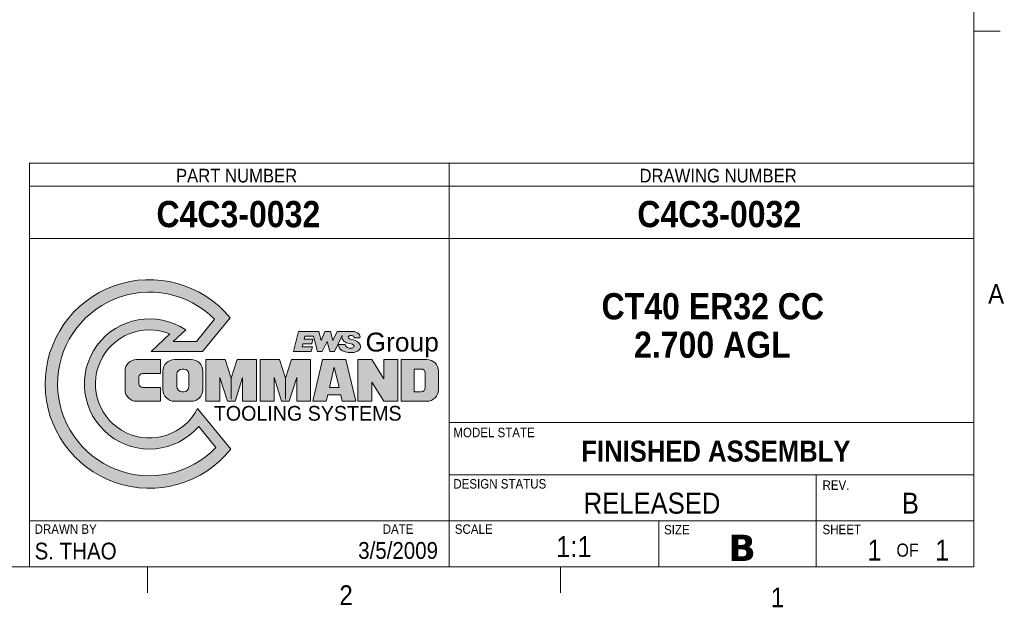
# Model space of a CAD drawing. Header units: inches. Extents: x 0.5 to 16.5, y 0.2 to 10.8.
# Tile 3 of 13: x 11.8 to 16.5, y 0.2 to 3. Entities that reach past the tile are written whole.
import ezdxf

# ---------------------------------------------------------------- set-up
doc = ezdxf.new("R2010")
doc.units = ezdxf.units.IN
doc.header["$MEASUREMENT"] = 0
doc.linetypes.add('CENTERX2', pattern=[0.7999999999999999, 0.5, -0.1, 0.1, -0.1])
doc.layers.add('FORMAT', color=7, linetype='Continuous')
doc.styles.add('SLDTEXTSTYLE0', font='VERDANAB.TTF')
doc.styles.add('SLDTEXTSTYLE1', font='GOTHIC.TTF', dxfattribs={"width": 0.913})
doc.styles.add('SLDTEXTSTYLE2', font='GOTHICB.TTF', dxfattribs={"width": 0.913})
doc.styles.add('SLDTEXTSTYLE3', font='MICROSS.TTF')
doc.styles.add('SLDTEXTSTYLE4', font='Brock')

# ---------------------------------------------------------------- blocks, each defined once
blk = doc.blocks.new('Block1')
at = {"linetype": 'Continuous'}
h = blk.add_hatch(color=7, dxfattribs=at)
edge = h.paths.add_edge_path(flags=0)
edge.add_arc((26.7, 22.6), 10.3, 67.67532192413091, 333.0646376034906, ccw=False)
edge.add_line((30.61250263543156, 32.12797581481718), (27.00079075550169, 28.76000000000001))
edge.add_line((27.00079075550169, 28.76000000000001), (36.83530790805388, 28.76000000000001))
edge.add_line((36.83530790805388, 28.76000000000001), (42.06039688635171, 35.21244752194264))
edge.add_arc((26.7, 22.6), 19.875, 39.38947500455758, 321.1997630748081)
edge.add_line((42.18929055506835, 10.14618519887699), (35.88263665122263, 17.93425417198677))
edge = h.paths.add_edge_path(flags=0)
edge.add_line((31.23771008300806, 30.66000000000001), (33.62496356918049, 32.88614989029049))
edge.add_arc((26.7, 22.6), 12.4, 56.05030493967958, 319.2194804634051)
edge.add_line((36.08949295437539, 14.50077645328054), (39.33545535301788, 10.49234671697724))
edge.add_arc((26.7, 22.6), 17.5, 44.76702876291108, 316.22200673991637, ccw=False)
edge.add_line((39.12458184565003, 34.92395090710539), (35.67170248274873, 30.66))
edge.add_line((35.67170248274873, 30.66), (31.23771008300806, 30.66000000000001))
h = blk.add_hatch(color=7, dxfattribs=at)
edge = h.paths.add_edge_path(flags=0)
edge.add_line((22.04999999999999, 25.05000000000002), (22.04999999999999, 21.50000000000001))
edge.add_arc((24.24999999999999, 21.50000000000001), 2.199999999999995, 179.9999999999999, 269.9999999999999)
edge.add_line((24.24999999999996, 19.30000000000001), (28.77999999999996, 19.30000000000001))
edge.add_line((28.77999999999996, 19.30000000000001), (28.77999999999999, 21.95000000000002))
edge.add_line((28.77999999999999, 21.95000000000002), (25.39999999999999, 21.95000000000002))
edge.add_arc((25.39999999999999, 22.65000000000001), 0.699999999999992, 179.9999999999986, 270, ccw=False)
edge.add_line((24.69999999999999, 22.65000000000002), (24.69999999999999, 23.90000000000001))
edge.add_arc((25.39999999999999, 23.90000000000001), 0.700000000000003, 89.9999999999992, 180, ccw=False)
edge.add_line((25.39999999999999, 24.60000000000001), (28.78, 24.6))
edge.add_line((28.78, 24.6), (28.77999999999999, 27.25000000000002))
edge.add_line((28.77999999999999, 27.25000000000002), (24.24999999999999, 27.25000000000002))
edge.add_arc((24.24999999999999, 25.05), 2.200000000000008, 90, 179.9999999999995)
h = blk.add_hatch(color=7, dxfattribs=at)
edge = h.paths.add_edge_path(flags=0)
edge.add_arc((34.67999999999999, 25.05), 2.200000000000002, 5.598e-13, 90.00000000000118)
edge.add_line((34.67999999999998, 27.24999999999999), (31.48000000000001, 27.24999999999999))
edge.add_arc((31.48, 25.05), 2.200000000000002, 89.99999999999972, 180.0000000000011)
edge.add_line((29.27999999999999, 25.04999999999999), (29.27999999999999, 21.50000000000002))
edge.add_arc((31.48, 21.50000000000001), 2.200000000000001, 179.9999999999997, 270.0000000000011)
edge.add_line((31.48000000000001, 19.3), (34.67999999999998, 19.3))
edge.add_arc((34.67999999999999, 21.50000000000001), 2.200000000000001, 270.0000000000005, 360.000000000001)
edge.add_line((36.88, 21.50000000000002), (36.88, 25.04999999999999))
edge = h.paths.add_edge_path(flags=0)
edge.add_line((32.92999999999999, 25.45000000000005), (33.22999999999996, 25.45000000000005))
edge.add_arc((33.23, 24.45000000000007), 0.9999999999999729, -1.8189894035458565e-12, 90.00000000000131, ccw=False)
edge.add_line((34.22999999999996, 24.45000000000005), (34.22999999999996, 22.10000000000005))
edge.add_arc((33.23, 22.10000000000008), 0.9999999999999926, 269.99999999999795, 359.9999999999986, ccw=False)
edge.add_line((33.22999999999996, 21.10000000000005), (32.92999999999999, 21.10000000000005))
edge.add_arc((32.92999999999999, 22.10000000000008), 1.00000000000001, 180.0000000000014, 270, ccw=False)
edge.add_line((31.92999999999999, 22.10000000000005), (31.92999999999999, 24.45000000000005))
edge.add_arc((32.92999999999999, 24.45000000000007), 0.9999999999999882, 89.9999999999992, 180.000000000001, ccw=False)
for points in [[(42.27999999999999, 23.69999999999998), (41.16068929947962, 27.24999999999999), (37.47999999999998, 27.24999999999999), (37.47999999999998, 19.30000000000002), (40.13, 19.30000000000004), (40.12999999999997, 23.8000000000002), (41.5488445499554, 19.30000000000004), (43.0111554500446, 19.30000000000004), (44.42999999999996, 23.80000000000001), (44.42999999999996, 19.30000000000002), (47.07999999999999, 19.30000000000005), (47.07999999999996, 27.24999999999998), (43.39931070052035, 27.24999999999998)], [(52.62999999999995, 23.70000000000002), (51.51068929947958, 27.25000000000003), (47.82999999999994, 27.25000000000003), (47.82999999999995, 19.30000000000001), (50.48000000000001, 19.30000000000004), (50.48000000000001, 23.80000000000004), (51.89884454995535, 19.30000000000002), (53.36115545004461, 19.30000000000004), (54.77999999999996, 23.80000000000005), (54.77999999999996, 19.30000000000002), (57.43000000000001, 19.30000000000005), (57.42999999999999, 27.25000000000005), (53.74931070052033, 27.25000000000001)], [(66.42999999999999, 19.30000000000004), (69.08, 19.30000000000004), (69.07999999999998, 22.95000000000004), (71.36077313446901, 19.30000000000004), (74.03, 19.30000000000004), (74.03, 27.25000000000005), (71.38, 27.25000000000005), (71.38000000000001, 23.60000000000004), (69.09922686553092, 27.25000000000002), (66.42999999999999, 27.25000000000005)]]:
    blk.add_hatch(color=7, dxfattribs=at).paths.add_polyline_path(points, flags=0)
h = blk.add_hatch(color=7, dxfattribs=at)
h.paths.add_polyline_path([(57.82999999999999, 19.30000000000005), (60.39837196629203, 19.30000000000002), (60.68093445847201, 20.50000000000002), (63.17906554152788, 20.50000000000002), (63.46162803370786, 19.30000000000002), (66.03, 19.30000000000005), (64.15802348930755, 27.25000000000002), (59.70197651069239, 27.25000000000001)], flags=0)
h.paths.add_polyline_path([(62.84940930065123, 21.90000000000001), (61.01059069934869, 21.90000000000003), (61.92999999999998, 25.80459169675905)], flags=0)
h = blk.add_hatch(color=7, dxfattribs=at)
edge = h.paths.add_edge_path(flags=0)
edge.add_line((74.68, 19.30000000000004), (79.57999999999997, 19.30000000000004))
edge.add_arc((79.57999999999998, 21.50000000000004), 2.200000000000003, 270.0000000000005, 360.000000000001)
edge.add_line((81.78, 21.50000000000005), (81.78, 25.05000000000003))
edge.add_arc((79.57999999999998, 25.05000000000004), 2.200000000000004, 5.598e-13, 90.00000000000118)
edge.add_line((79.57999999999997, 27.25000000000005), (74.67999999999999, 27.25000000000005))
edge.add_line((74.67999999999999, 27.25000000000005), (74.68, 19.30000000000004))
edge = h.paths.add_edge_path(flags=0)
edge.add_arc((78.47999999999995, 21.90000000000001), 0.8000000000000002, 269.9999999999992, 359.99999999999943, ccw=False)
edge.add_line((78.47999999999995, 21.1), (77.18, 21.10000000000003))
edge.add_line((77.18, 21.10000000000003), (77.18, 25.45000000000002))
edge.add_line((77.18, 25.45000000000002), (78.47999999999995, 25.44999999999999))
edge.add_arc((78.47999999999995, 24.65), 0.7999999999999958, -6.252776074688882e-13, 89.9999999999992, ccw=False)
edge.add_line((79.27999999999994, 24.65), (79.27999999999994, 21.90000000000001))
at = {"color": 7, "linetype": 'Continuous', "lineweight": 0}
for p, q in [((39.1245818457, 34.9239509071), (35.6717024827, 30.66)), ((42.0603968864, 35.2124475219), (36.8353079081, 28.76)), ((27.0007907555, 28.76), (30.6125026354, 32.1279758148)), ((31.237710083, 30.66), (33.6249635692, 32.8861498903)), ((35.6717024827, 30.66), (31.237710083, 30.66)), ((36.8353079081, 28.76), (27.0007907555, 28.76)), ((28.78, 27.25), (24.25, 27.25)), ((28.78, 24.6), (28.78, 27.25)), ((31.48, 27.25), (34.68, 27.25)), ((37.48, 27.25), (37.48, 19.3)), ((41.1606892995, 27.25), (37.48, 27.25)), ((42.28, 23.7), (41.1606892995, 27.25)), ((43.3993107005, 27.25), (42.28, 23.7)), ((47.08, 27.25), (43.3993107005, 27.25)), ((47.08, 19.3), (47.08, 27.25)), ((47.83, 27.25), (47.83, 19.3)), ((51.5106892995, 27.25), (47.83, 27.25)), ((52.63, 23.7), (51.5106892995, 27.25)), ((53.7493107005, 27.25), (52.63, 23.7)), ((57.43, 27.25), (53.7493107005, 27.25)), ((57.43, 19.3), (57.43, 27.25)), ((57.83, 19.3), (59.7019765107, 27.25)), ((59.7019765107, 27.25), (64.1580234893, 27.25)), ((64.1580234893, 27.25), (66.03, 19.3)), ((66.43, 19.3), (66.43, 27.25)), ((66.43, 27.25), (69.0992268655, 27.25)), ((69.0992268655, 27.25), (71.38, 23.6)), ((71.38, 23.6), (71.38, 27.25)), ((71.38, 27.25), (74.03, 27.25)), ((74.03, 27.25), (74.03, 19.3)), ((74.68, 19.3), (74.68, 27.25)), ((74.68, 27.25), (79.58, 27.25)), ((22.05, 25.05), (22.05, 21.5)), ((25.4, 24.6), (28.78, 24.6)), ((29.28, 21.5), (29.28, 25.05)), ((31.93, 24.45), (31.93, 22.1)), ((32.93, 25.45), (33.23, 25.45)), ((34.23, 24.45), (34.23, 22.1)), ((36.88, 21.5), (36.88, 25.05)), ((61.93, 25.8045916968), (61.0105906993, 21.9)), ((62.8494093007, 21.9), (61.93, 25.8045916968)), ((77.18, 25.45), (78.48, 25.45)), ((77.18, 25.45), (77.18, 21.1)), ((79.28, 24.65), (79.28, 21.9)), ((81.78, 21.5), (81.78, 25.05)), ((24.7, 22.65), (24.7, 23.9)), ((40.13, 19.3), (40.13, 23.8)), ((40.13, 23.8), (41.54884455, 19.3)), ((43.01115545, 19.3), (44.43, 23.8)), ((44.43, 23.8), (44.43, 19.3)), ((50.48, 19.3), (50.48, 23.8)), ((50.48, 23.8), (51.89884455, 19.3)), ((53.36115545, 19.3), (54.78, 23.8)), ((54.78, 23.8), (54.78, 19.3)), ((71.3607731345, 19.3), (69.08, 22.95)), ((69.08, 22.95), (69.08, 19.3)), ((28.78, 21.95), (25.4, 21.95)), ((28.78, 19.3), (28.78, 21.95)), ((32.93, 21.1), (33.23, 21.1)), ((61.0105906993, 21.9), (62.8494093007, 21.9)), ((77.18, 21.1), (78.48, 21.1)), ((24.25, 19.3), (28.78, 19.3)), ((31.48, 19.3), (34.68, 19.3)), ((37.48, 19.3), (40.13, 19.3)), ((41.54884455, 19.3), (43.01115545, 19.3)), ((44.43, 19.3), (47.08, 19.3)), ((47.83, 19.3), (50.48, 19.3)), ((51.89884455, 19.3), (53.36115545, 19.3)), ((54.78, 19.3), (57.43, 19.3)), ((60.3983719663, 19.3), (57.83, 19.3)), ((60.6809344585, 20.5), (60.3983719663, 19.3)), ((63.1790655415, 20.5), (60.6809344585, 20.5)), ((63.4616280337, 19.3), (63.1790655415, 20.5)), ((66.03, 19.3), (63.4616280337, 19.3)), ((69.08, 19.3), (66.43, 19.3)), ((74.03, 19.3), (71.3607731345, 19.3)), ((74.68, 19.3), (79.58, 19.3)), ((42.1892905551, 10.1461851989), (35.8826366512, 17.934254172)), ((39.335455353, 10.492346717), (36.0894929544, 14.5007764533))]:
    blk.add_line(p, q, dxfattribs=at)
at = {"color": 7, "linetype": 'CENTERX2', "lineweight": 0}
for p, q in [((42.28, 23.7), (42.28, 19.3)), ((52.63, 23.7), (52.63, 19.3))]:
    blk.add_line(p, q, dxfattribs=at)
at = {"color": 7, "linetype": 'Continuous', "lineweight": 0}
for centre, radius, start, end in [((26.7, 22.6), 19.87500000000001, 39.3894750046, 321.1997630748), ((26.7, 22.6), 17.5, 44.7670287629, 316.2220067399), ((26.7, 22.6), 12.4, 56.0503049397, 319.2194804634), ((26.7, 22.6), 10.3, 67.6753219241, 333.0646376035), ((24.25, 25.05), 2.200000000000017, 90, 180), ((31.48, 25.05), 2.200000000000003, 90, 180), ((34.68, 25.05), 2.200000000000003, 0, 90), ((79.58, 25.05), 2.200000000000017, 0, 90), ((25.4, 23.9), 0.7000000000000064, 90, 180), ((32.93, 24.45), 1, 90, 180), ((33.23, 24.45), 0.9999999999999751, 360, 90), ((78.48, 24.65), 0.7999999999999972, 0, 90), ((25.4, 22.65), 0.6999999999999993, 180, 270), ((24.25, 21.5), 2.200000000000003, 180, 270), ((31.48, 21.5), 2.200000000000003, 180, 270), ((32.93, 22.1), 1.000000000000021, 180, 270), ((33.23, 22.1), 1.000000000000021, 270, 360), ((34.68, 21.5), 2.200000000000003, 270, 0), ((78.48, 21.9), 0.8000000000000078, 270, 0), ((79.58, 21.5), 2.200000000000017, 270, 0)]:
    blk.add_arc(centre, radius, start, end, dxfattribs=at)
blk = doc.blocks.new('EWS Block')
at = {"linetype": 'Continuous'}
h = blk.add_hatch(color=7, dxfattribs=at)
edge = h.paths.add_edge_path(flags=0)
edge.add_ellipse((33.79363378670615, 18.10400813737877), major_axis=(0.36737571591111, -0.06874440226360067), ratio=0.6160976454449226, start_angle=33.98607685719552, end_angle=279.4387672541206)
edge.add_arc((33.59297380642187, 16.27313328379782), 1.610674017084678, 48.420994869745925, 83.011930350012, ccw=False)
edge.add_arc((34.25830985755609, 17.02307262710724), 0.6081366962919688, -63.07565942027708, 48.42099486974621, ccw=False)
edge.add_arc((33.84625116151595, 17.83443022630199), 1.518133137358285, 278.5785961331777, 296.92434057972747, ccw=False)
edge.add_arc((33.70348498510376, 18.78081858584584), 2.47522932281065, 247.3246456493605, 278.5785961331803, ccw=False)
edge.add_arc((33.03813235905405, 17.18831816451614), 0.7493232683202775, 173.9518602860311, 247.3246456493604, ccw=False)
edge.add_line((32.29298003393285, 17.26726987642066), (33.06353900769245, 17.26726987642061))
edge.add_arc((33.42170836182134, 17.26547941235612), 0.3581738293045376, 179.7135847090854, 208.5501509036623)
edge.add_ellipse((33.6004736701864, 17.10944305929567), major_axis=(-0.5113526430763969, 0.09443767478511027), ratio=0.5384615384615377, start_angle=12.22179680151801, end_angle=289.8896931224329)
edge.add_arc((33.64028291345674, 18.51796287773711), 1.123624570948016, 231.2193655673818, 265.52471461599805, ccw=False)
edge.add_arc((33.39032772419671, 18.20686605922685), 0.7245521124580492, 169.7108356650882, 231.2193655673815, ccw=False)
edge.add_line((32.67742725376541, 18.33628276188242), (31.78019237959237, 16.42257047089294))
edge.add_line((31.78019237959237, 16.42257047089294), (31.21220182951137, 16.42257047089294))
edge.add_line((31.21220182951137, 16.42257047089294), (30.89611462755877, 17.64469077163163))
edge.add_line((30.89611462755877, 17.64469077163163), (30.32312935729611, 16.42257047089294))
edge.add_line((30.32312935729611, 16.42257047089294), (29.75513880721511, 16.42257047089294))
edge.add_line((29.75513880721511, 16.42257047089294), (29.29495907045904, 18.27257047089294))
edge.add_line((29.29495907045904, 18.27257047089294), (28.25686729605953, 18.27257047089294))
edge.add_line((28.25686729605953, 18.27257047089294), (28.16337705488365, 17.89757047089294))
edge.add_line((28.16337705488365, 17.89757047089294), (29.20374123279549, 17.89757047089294))
edge.add_line((29.20374123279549, 17.89757047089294), (29.06662221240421, 17.34757047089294))
edge.add_line((29.06662221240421, 17.34757047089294), (28.02625803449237, 17.34757047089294))
edge.add_line((28.02625803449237, 17.34757047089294), (27.9327677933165, 16.97257047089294))
edge.add_line((27.9327677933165, 16.97257047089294), (29.13893939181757, 16.97257047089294))
edge.add_line((29.13893939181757, 16.97257047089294), (29.00182037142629, 16.42257047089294))
edge.add_line((29.00182037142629, 16.42257047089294), (26.90340454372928, 16.42257047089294))
edge.add_line((26.90340454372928, 16.42257047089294), (27.50174208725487, 18.82257047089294))
edge.add_line((27.50174208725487, 18.82257047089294), (29.90823972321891, 18.82257047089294))
edge.add_line((29.90823972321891, 18.82257047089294), (30.18262341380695, 17.76169272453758))
edge.add_line((30.18262341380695, 17.76169272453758), (30.63570705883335, 18.82257047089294))
edge.add_line((30.63570705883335, 18.82257047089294), (31.30868559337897, 18.82257047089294))
edge.add_line((31.30868559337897, 18.82257047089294), (31.58306928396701, 17.76169272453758))
edge.add_line((31.58306928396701, 17.76169272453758), (32.08045675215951, 18.82257047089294))
edge.add_line((32.08045675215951, 18.82257047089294), (33.95111482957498, 18.82257047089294))
edge.add_arc((33.95111482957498, 17.80615371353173), 1.016416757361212, 45.102261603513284, 89.9999999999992, ccw=False)
edge.add_arc((34.30672189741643, 18.16303242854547), 0.5126124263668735, -10.025484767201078, 45.102261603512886, ccw=False)
edge.add_line((34.81150694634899, 18.07379368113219), (34.13476638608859, 18.07379368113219))
edge.add_arc((33.95986873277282, 18.09011077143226), 0.1756571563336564, 354.6700140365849, 410.0199638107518)
at = {"color": 7, "linetype": 'Continuous', "lineweight": 0}
for p, q in [((27.5017420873, 18.8225704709), (26.9034045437, 16.4225704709)), ((27.5017420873, 18.8225704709), (29.9082397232, 18.8225704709)), ((29.9082397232, 18.8225704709), (30.1826234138, 17.7616927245)), ((30.1826234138, 17.7616927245), (30.6357070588, 18.8225704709)), ((30.6357070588, 18.8225704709), (31.3086855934, 18.8225704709)), ((31.3086855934, 18.8225704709), (31.583069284, 17.7616927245)), ((31.583069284, 17.7616927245), (32.0804567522, 18.8225704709)), ((32.0804567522, 18.8225704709), (33.9511148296, 18.8225704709)), ((28.1633770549, 17.8975704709), (28.2568672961, 18.2725704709)), ((29.2037412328, 17.8975704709), (28.1633770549, 17.8975704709)), ((28.2568672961, 18.2725704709), (29.2949590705, 18.2725704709)), ((29.0666222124, 17.3475704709), (29.2037412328, 17.8975704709)), ((29.2949590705, 18.2725704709), (29.7551388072, 16.4225704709)), ((30.3231293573, 16.4225704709), (30.8961146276, 17.6446907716)), ((30.8961146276, 17.6446907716), (31.2122018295, 16.4225704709)), ((31.7801923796, 16.4225704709), (32.6774272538, 18.3362827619)), ((34.1347663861, 18.0737936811), (34.8115069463, 18.0737936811)), ((26.9034045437, 16.4225704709), (29.0018203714, 16.4225704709)), ((27.9327677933, 16.9725704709), (28.0262580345, 17.3475704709)), ((29.1389393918, 16.9725704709), (27.9327677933, 16.9725704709)), ((28.0262580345, 17.3475704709), (29.0666222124, 17.3475704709)), ((29.0018203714, 16.4225704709), (29.1389393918, 16.9725704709)), ((29.7551388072, 16.4225704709), (30.3231293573, 16.4225704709)), ((31.2122018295, 16.4225704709), (31.7801923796, 16.4225704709)), ((33.0635390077, 17.2672698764), (32.2929800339, 17.2672698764))]:
    blk.add_line(p, q, dxfattribs=at)
for centre, radius, start, end in [((33.9511148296, 17.8061537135), 1.016416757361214, 45.1022616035, 90), ((33.3903277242, 18.2068660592), 0.7245521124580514, 169.7108356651, 231.2193655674), ((33.6402829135, 18.5179628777), 1.123624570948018, 231.2193655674, 265.524714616), ((33.5929738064, 16.2731332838), 1.610674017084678, 48.4209948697, 83.01193035), ((33.9598687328, 18.0901107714), 0.1756571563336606, 354.6700140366, 50.0199638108), ((34.3067218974, 18.1630324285), 0.5126124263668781, 349.9745152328, 45.1022616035), ((33.0381323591, 17.1883181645), 0.7493232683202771, 173.951860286, 247.3246456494), ((33.7034849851, 18.7808185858), 2.47522932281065, 247.3246456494, 278.5785961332), ((33.4217083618, 17.2654794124), 0.3581738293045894, 179.7135847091, 208.5501509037), ((33.8462511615, 17.8344302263), 1.518133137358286, 278.5785961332, 296.9243405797), ((34.2583098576, 17.0230726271), 0.6081366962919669, 296.9243405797, 48.4209948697)]:
    blk.add_arc(centre, radius, start, end, dxfattribs=at)
for centre, major_axis, ratio, start_param, end_param in [((33.7936337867, 18.1040081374), (0.3673757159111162, -0.06874440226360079), 0.6160976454, 0.8303647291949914, 4.814455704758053), ((33.6004736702, 17.1094430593), (-0.5113526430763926, 0.09443767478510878), 0.5384615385, 0.3824600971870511, 4.904789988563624)]:
    blk.add_ellipse(centre, major_axis=major_axis, ratio=ratio, start_param=start_param, end_param=end_param, dxfattribs=at)

msp = doc.modelspace()

# ---------------------------------------------------------------- linework, layer by layer
at = {"color": 7, "linetype": 'Continuous', "lineweight": 0}
for p, q in [((16.375, 0.4), (16.375, 10.6)), ((16.3762516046, 2.95), (16.5012516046, 2.95)), ((11.875, 2.321875), (11.875, 0.4)), ((11.875, 2.321875), (16.375, 2.321875)), ((13.875, 2.321875), (13.875, 0.4)), ((11.875, 2.2125), (16.375, 2.2125)), ((11.875, 1.9625), (16.375, 1.9625)), ((13.875, 1.0875), (16.375, 1.0875)), ((13.875, 0.8375), (16.375, 0.8375)), ((15.625, 0.8375), (15.625, 0.4)), ((11.875, 0.61875), (16.375, 0.61875)), ((14.875, 0.61875), (14.875, 0.4)), ((16.375, 0.4), (0.625, 0.4)), ((12.4375, 0.4), (12.4375, 0.275)), ((14.40625, 0.4), (14.40625, 0.275))]:
    msp.add_line(p, q, dxfattribs=at)

# ---------------------------------------------------------------- block references
at = {"color": 7, "linetype": 'Continuous'}
for name, p, xscale, yscale, zscale in [('Block1', (11.7796089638, 0.7053518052), 0.025, 0.025, 0.025), ('EWS Block', (12.0578196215, 0.7675799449), 0.04, 0.04, 0.04)]:
    msp.add_blockref(name, p, dxfattribs=dict(at, xscale=xscale, yscale=yscale, zscale=zscale))

# ---------------------------------------------------------------- texts
at = {"color": 7, "linetype": 'Continuous', "lineweight": 0}
for s, insert, char_height, attachment_point, style in [('PART NUMBER', (12.8624577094, 2.2951417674), 0.065, 2, 'SLDTEXTSTYLE1'), ('DRAWING NUMBER', (15.1570568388, 2.2951417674), 0.065, 2, 'SLDTEXTSTYLE1'), ('C4C3-0032', (12.8708157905, 2.1420269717), 0.125, 2, 'SLDTEXTSTYLE2'), ('C4C3-0032', (15.162424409, 2.1420269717), 0.125, 2, 'SLDTEXTSTYLE2'), ('A', (16.4435491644, 1.7459051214), 0.09375, 1, 'SLDTEXTSTYLE1'), ('CT40 ER32 CC', (15.1316667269, 1.7028654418), 0.125, 2, 'SLDTEXTSTYLE2'), ('2.700 AGL', (15.1296159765, 1.5198781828), 0.125, 2, 'SLDTEXTSTYLE2'), ('MODEL STATE', (13.8953733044, 1.0617160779), 0.045, 1, 'SLDTEXTSTYLE1'), ('FINISHED ASSEMBLY', (15.1463826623, 1.0004043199), 0.1, 2, 'SLDTEXTSTYLE2'), ('DESIGN STATUS', (13.8953733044, 0.8171273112), 0.045, 1, 'SLDTEXTSTYLE1'), ('REV.', (15.6545321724, 0.8109363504), 0.045, 1, 'SLDTEXTSTYLE1'), ('RELEASED', (14.8420261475, 0.7523723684), 0.1, 2, 'SLDTEXTSTYLE1'), ('B', (16.0730292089, 0.7523723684), 0.1, 2, 'SLDTEXTSTYLE1'), ('DRAWN BY', (11.9000133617, 0.6014538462), 0.045, 1, 'SLDTEXTSTYLE1'), ('DATE', (13.5586435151, 0.6014538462), 0.045, 1, 'SLDTEXTSTYLE1'), ('SCALE ', (13.9022158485, 0.6014538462), 0.045, 1, 'SLDTEXTSTYLE1'), ('SIZE', (14.8994423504, 0.5988287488), 0.045, 1, 'SLDTEXTSTYLE1'), ('SHEET', (15.6545321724, 0.5997450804), 0.045, 1, 'SLDTEXTSTYLE1'), ('3/5/2009', (13.822179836, 0.5173424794), 0.08, 3, 'SLDTEXTSTYLE1'), ('1:1', (14.4696725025, 0.5454298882), 0.1, 2, 'SLDTEXTSTYLE1'), ('B', (15.2058015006, 0.5522588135), 0.125, 1, 'SLDTEXTSTYLE0'), ('1', (15.9023216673, 0.5284047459), 0.1, 2, 'SLDTEXTSTYLE1'), ('1', (16.224872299, 0.5284047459), 0.1, 2, 'SLDTEXTSTYLE1'), ('S. THAO', (11.9000133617, 0.5143459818), 0.08, 1, 'SLDTEXTSTYLE1'), ('OF', (16.0067653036, 0.5100857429), 0.0625, 1, 'SLDTEXTSTYLE1'), ('2', (13.352296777, 0.3113400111), 0.09375, 1, 'SLDTEXTSTYLE1'), ('1', (15.4083167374, 0.300272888), 0.09375, 1, 'SLDTEXTSTYLE1')]:
    msp.add_mtext(s, dxfattribs=dict(at, insert=insert, char_height=char_height, attachment_point=attachment_point, style=style))
at = {"layer": 'FORMAT', "attachment_point": 1}
for s, insert, char_height, style in [('Group', (13.476908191, 1.5146996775), 0.09, 'SLDTEXTSTYLE3'), ('TOOLING SYSTEMS', (12.7541069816, 1.16556342), 0.07, 'SLDTEXTSTYLE4')]:
    msp.add_mtext(s, dxfattribs=dict(at, insert=insert, char_height=char_height, style=style))

doc.saveas('drawing.dxf')
